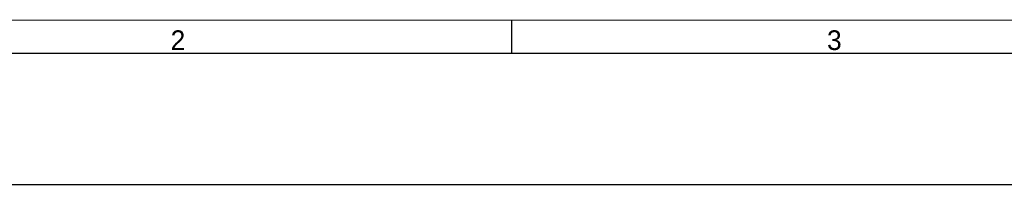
# Model space of a CAD drawing. Header units: inches. Extents: x 0 to 39, y 0 to 27.6.
# Tile 2 of 25: x 9.8 to 19.7, y 0 to 1.6. Entities that reach past the tile are written whole.
import ezdxf

# ---------------------------------------------------------------- set-up
doc = ezdxf.new("R2010")
doc.units = ezdxf.units.IN
doc.header["$LTSCALE"] = 2.143701
doc.header["$MEASUREMENT"] = 0
doc.layers.add('TOPRX05-FORMAT', color=7, linetype='CONTINUOUS')
doc.styles.add('TEXTSTYLE_2', font='gothic.ttf')

msp = doc.modelspace()

# ---------------------------------------------------------------- linework, layer by layer
at = {"layer": 'TOPRX05-FORMAT', "color": 7, "linetype": 'CONTINUOUS'}
for p, q in [((1.64042, 1.64042), (29.463785, 1.64912)), ((14.76378, 1.312336), (14.76378, 1.64042)), ((1.312336, 1.312336), (37.673315, 1.312336)), ((0, 0), (38.976378, 0))]:
    msp.add_line(p, q, dxfattribs=at)

# ---------------------------------------------------------------- texts
at = {"layer": 'TOPRX05-FORMAT', "color": 7, "linetype": 'CONTINUOUS', "char_height": 0.19685, "width": 0.15091864, "attachment_point": 1, "line_spacing_factor": 0.9, "style": 'TEXTSTYLE_2'}
for s, insert in [('2', (11.351706, 1.541995)), ('3', (17.913386, 1.541995))]:
    msp.add_mtext(s, dxfattribs=dict(at, insert=insert))

doc.saveas('drawing.dxf')
